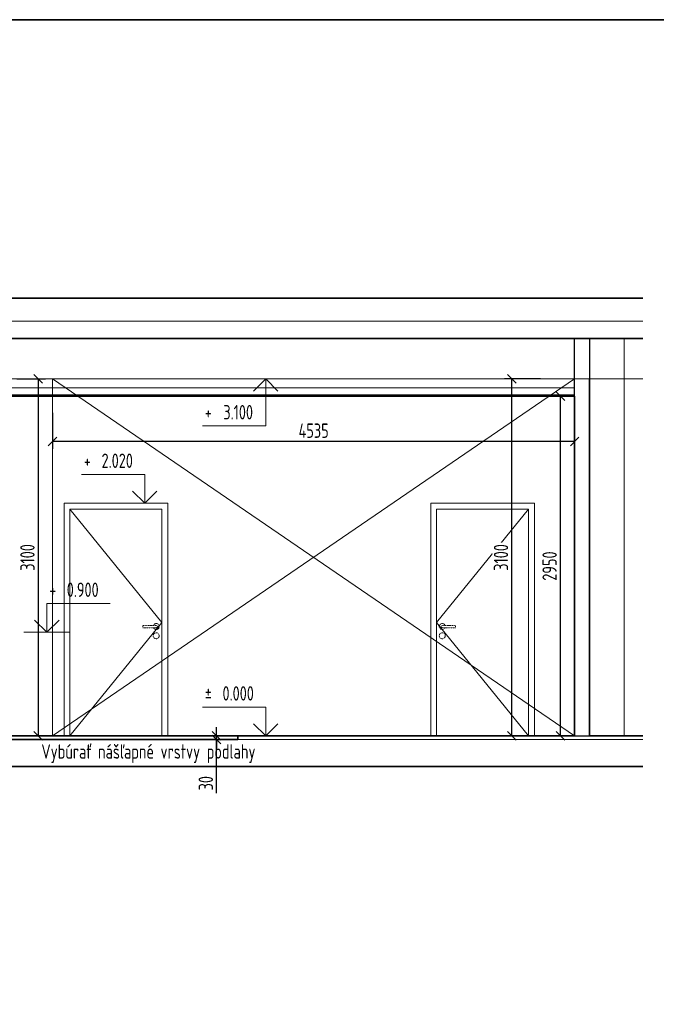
# Model space of a CAD drawing. Header units: inches. Extents: x -96941 to 10978768, y -673 to 1070890.
# Tile 9 of 256: x 12085 to 17616, y 54516 to 63065. Entities that reach past the tile are written whole.
import ezdxf
from ezdxf.enums import TextEntityAlignment as Align

# ---------------------------------------------------------------- set-up
doc = ezdxf.new("R2010")
doc.units = ezdxf.units.IN
doc.linetypes.add('2bodkociarka 1_8', pattern=[3.39, 1.8, -0.53, 0, -0.53, 0, -0.53])
doc.layers.get('Defpoints').update_dxf_attribs({"color": 6, "lineweight": 9})
for name, color, linetype, lineweight in [('!_A_01_TENKÁ', 8, 'Continuous', 13), ('!_A_02_HRUBÁ', 255, 'Continuous', 35), ('!_A_21_KÓTY', 3, 'Continuous', 9), ('!_A_22_PLAVÁK', 110, 'Continuous', 9), ('A-DOOR', 31, 'Continuous', 18), ('A-DOOR-FRAM', 31, 'Continuous', 25), ('A-FLOR', 192, 'Continuous', 13), ('A-WALL', 113, 'Continuous', 18)]:
    doc.layers.add(name, color=color, linetype=linetype, lineweight=lineweight)
doc.layers.add('!_A_51_BÚRACIE PRÁCE', color=40, linetype='Continuous', lineweight=13, true_color=0xffbf00)
doc.styles.add('Iso CP', font='isocp.shx', dxfattribs={"width": 0.8})
doc.dimstyles.new('1-50', dxfattribs={"dimscale": 50, "dimtxt": 2.5, "dimasz": 1.5, "dimexe": 1.25, "dimexo": 1, "dimtad": 1, "dimdec": 0, "dimrnd": 5, "dimdsep": 46, "dimtxsty": 'Iso CP', "dimblk1": 'OBLIQUE', "dimblk2": 'OBLIQUE', "dimsah": 1, "dimcen": 2.5, "dimclrt": 4, "dimadec": 0, "dimazin": 0, "dimtfac": 1, "dimtdec": 0, "dimtmove": 1, "dimatfit": 3, "dimldrblk": 'OBLIQUE', "dimfxl": 5, "dimfxlon": 1, "dimtfill": 1, "dimtolj": 1, "dimtzin": 0, "dimarcsym": 0})

# ---------------------------------------------------------------- blocks, each defined once
blk = doc.blocks.new('rámik')
at = {"layer": '!_A_02_HRUBÁ'}
blk.add_lwpolyline([(-36750, 21000), (0, 21000), (0, 0), (-36750, 0)], close=True, dxfattribs=at)
blk = doc.blocks.new('_Oblique')
at = {"color": 0, "linetype": 'ByBlock', "lineweight": -2}
blk.add_line((-0.5, -0.5), (0.5, 0.5), dxfattribs=at)
blk = doc.blocks.new('*D1217')
at = {"layer": '!_A_21_KÓTY', "color": 0, "lineweight": -2, "transparency": 16777216}
for p, q in [((13796.1, 56846.2), (13796.1, 56921.2)), ((13546.1, 56846.2), (13858.6, 56846.2)), ((13546.1, 56816.2), (13858.6, 56816.2)), ((13796.1, 56816.2), (13796.1, 56846.2)), ((13796.1, 56816.2), (13796.1, 56846.2)), ((13796.1, 56816.2), (13796.1, 56741.2)), ((13796.1, 56349.6), (13796.1, 56816.2))]:
    blk.add_line(p, q, dxfattribs=at)
at = {"layer": 'Defpoints', "color": 0, "transparency": 16777216}
for p in [(11911.5, 56846.2), (11911.5, 56816.2), (13796.1, 56846.2)]:
    blk.add_point(p, dxfattribs=at)
at = {"layer": '!_A_21_KÓTY', "color": 0, "lineweight": -2, "transparency": 16777216, "xscale": 75, "yscale": 75, "zscale": 75}
for p, rotation in [((13796.1, 56846.2), 270), ((13796.1, 56816.2), 90)]:
    blk.add_blockref('_Oblique', p, dxfattribs=dict(at, rotation=rotation))
at = {"layer": '!_A_21_KÓTY', "color": 4, "transparency": 16777216, "insert": (13702.3, 56435.9), "char_height": 125, "attachment_point": 5, "rotation": 90, "style": 'Iso CP', "bg_fill": 3, "box_fill_scale": 1.1, "bg_fill_color": 256, "bg_fill_true_color": 13158600, "bg_fill_transparency": 0}
blk.add_mtext('\\A1;30', dxfattribs=at)
blk = doc.blocks.new('*D1218')
at = {"layer": '!_A_21_KÓTY', "color": 0, "lineweight": -2, "transparency": 16777216}
for p, q in [((16610.3, 59946.2), (16297.8, 59946.2)), ((16360.3, 56846.2), (16360.3, 59946.2)), ((16110.3, 56846.2), (16422.8, 56846.2))]:
    blk.add_line(p, q, dxfattribs=at)
at = {"layer": 'Defpoints', "color": 0, "transparency": 16777216}
for p in [(16360.3, 59946.2), (16906.5, 59946.2), (11911.5, 56846.2)]:
    blk.add_point(p, dxfattribs=at)
at = {"layer": '!_A_21_KÓTY', "color": 0, "lineweight": -2, "transparency": 16777216, "xscale": 75, "yscale": 75, "zscale": 75}
for p, rotation in [((16360.3, 59946.2), 90), ((16360.3, 56846.2), 270)]:
    blk.add_blockref('_Oblique', p, dxfattribs=dict(at, rotation=rotation))
at = {"layer": '!_A_21_KÓTY', "color": 4, "transparency": 16777216, "insert": (16266.5, 58396.2), "char_height": 125, "attachment_point": 5, "rotation": 90, "style": 'Iso CP', "bg_fill": 3, "box_fill_scale": 1.1, "bg_fill_color": 256, "bg_fill_true_color": 13158600, "bg_fill_transparency": 0}
blk.add_mtext('\\A1;3100', dxfattribs=at)
blk = doc.blocks.new('*D1219')
at = {"layer": '!_A_21_KÓTY', "color": 0, "lineweight": -2, "transparency": 16777216}
for p, q in [((16856.5, 59796.2), (16720, 59796.2)), ((16782.5, 56846.2), (16782.5, 59796.2)), ((16856.5, 56846.2), (16720, 56846.2))]:
    blk.add_line(p, q, dxfattribs=at)
at = {"layer": 'Defpoints', "color": 0, "transparency": 16777216}
for p in [(16782.5, 59796.2), (16906.5, 59796.2), (16906.5, 56846.2)]:
    blk.add_point(p, dxfattribs=at)
at = {"layer": '!_A_21_KÓTY', "color": 0, "lineweight": -2, "transparency": 16777216, "xscale": 75, "yscale": 75, "zscale": 75}
for p, rotation in [((16782.5, 59796.2), 90), ((16782.5, 56846.2), 270)]:
    blk.add_blockref('_Oblique', p, dxfattribs=dict(at, rotation=rotation))
at = {"layer": '!_A_21_KÓTY', "color": 4, "transparency": 16777216, "insert": (16688.8, 58321.2), "char_height": 125, "attachment_point": 5, "rotation": 90, "style": 'Iso CP', "bg_fill": 3, "box_fill_scale": 1.1, "bg_fill_color": 256, "bg_fill_true_color": 13158600, "bg_fill_transparency": 0}
blk.add_mtext('\\A1;2950', dxfattribs=at)
blk = doc.blocks.new('*D1220')
at = {"layer": '!_A_21_KÓTY', "color": 0, "lineweight": -2, "transparency": 16777216}
for p, q in [((12371.5, 59652.8), (12371.5, 59340.3)), ((16906.5, 59652.8), (16906.5, 59340.3)), ((16906.5, 59402.8), (12371.5, 59402.8))]:
    blk.add_line(p, q, dxfattribs=at)
at = {"layer": 'Defpoints', "color": 0, "transparency": 16777216}
for p in [(12371.5, 59946.2), (16906.5, 59946.2), (12371.5, 59402.8)]:
    blk.add_point(p, dxfattribs=at)
at = {"layer": '!_A_21_KÓTY', "color": 0, "lineweight": -2, "transparency": 16777216, "xscale": 75, "yscale": 75, "zscale": 75, "rotation": 180}
blk.add_blockref('_Oblique', (12371.5, 59402.8), dxfattribs=at)
at = {"layer": '!_A_21_KÓTY', "color": 0, "lineweight": -2, "transparency": 16777216, "xscale": 75, "yscale": 75, "zscale": 75}
blk.add_blockref('_Oblique', (16906.5, 59402.8), dxfattribs=at)
at = {"layer": '!_A_21_KÓTY', "color": 4, "transparency": 16777216, "insert": (14639, 59496.6), "char_height": 125, "attachment_point": 5, "style": 'Iso CP', "bg_fill": 3, "box_fill_scale": 1.1, "bg_fill_color": 256, "bg_fill_true_color": 13158600, "bg_fill_transparency": 0}
blk.add_mtext('\\A1;4535', dxfattribs=at)
blk = doc.blocks.new('*D1221')
at = {"layer": '!_A_21_KÓTY', "color": 0, "lineweight": -2, "transparency": 16777216}
for p, q in [((12061.5, 59946.2), (12309, 59946.2)), ((12246.5, 59946.2), (12246.5, 56846.2)), ((12061.5, 56846.2), (12309, 56846.2))]:
    blk.add_line(p, q, dxfattribs=at)
at = {"layer": 'Defpoints', "color": 0, "transparency": 16777216}
for p in [(12011.5, 59946.2), (12011.5, 56846.2), (12246.5, 56846.2)]:
    blk.add_point(p, dxfattribs=at)
at = {"layer": '!_A_21_KÓTY', "color": 0, "lineweight": -2, "transparency": 16777216, "xscale": 75, "yscale": 75, "zscale": 75}
for p, rotation in [((12246.5, 59946.2), 90), ((12246.5, 56846.2), 270)]:
    blk.add_blockref('_Oblique', p, dxfattribs=dict(at, rotation=rotation))
at = {"layer": '!_A_21_KÓTY', "color": 4, "transparency": 16777216, "insert": (12152.7, 58396.2), "char_height": 125, "attachment_point": 5, "rotation": 90, "style": 'Iso CP', "bg_fill": 3, "box_fill_scale": 1.1, "bg_fill_color": 256, "bg_fill_true_color": 13158600, "bg_fill_transparency": 0}
blk.add_mtext('\\A1;3100', dxfattribs=at)
blk = doc.blocks.new('*U1506')
at = {"linetype": 'Continuous'}
for p, q in [((500.7, 250), (-49.3, 250)), ((500.7, 0), (500.7, 250)), ((500.7, 0), (394.6, 106.1)), ((500.7, 0), (606.8, 106.1)), ((300.7, 0), (700.7, 0))]:
    blk.add_line(p, q, dxfattribs=at)
at = {"color": 4, "linetype": 'Continuous', "style": 'Iso CP', "width": 0.8}
blk.add_text('%%P', height=125, dxfattribs=at).set_placement((2, 369.4), align=Align.MIDDLE_CENTER)
at = {"color": 4, "linetype": 'Continuous', "style": 'Iso CP', "width": 0.8, "flags": 8}
blk.add_attdef('VYSKKOT', text='', height=125, dxfattribs=at).set_placement((261.9, 369.4), align=Align.MIDDLE_CENTER)
blk = doc.blocks.new('*U1709')
at = {"linetype": 'Continuous'}
for p, q in [((-550, 2270), (-1100, 2270)), ((-550, 2020), (-550, 2270)), ((-550, 2020), (-656.1, 2126.1)), ((-550, 2020), (-443.9, 2126.1)), ((-750, 2020), (-350, 2020))]:
    blk.add_line(p, q, dxfattribs=at)
at = {"color": 4, "linetype": 'Continuous', "style": 'Iso CP', "width": 0.8}
blk.add_text('+', height=125, dxfattribs=at).set_placement((-1048.7, 2389.4), align=Align.MIDDLE_CENTER)
at = {"color": 4, "linetype": 'Continuous', "style": 'Iso CP', "width": 0.8, "flags": 8}
blk.add_attdef('VYSKKOT', text='', height=125, dxfattribs=at).set_placement((-788.8, 2389.4), align=Align.MIDDLE_CENTER)
blk = doc.blocks.new('*U1711')
at = {"linetype": 'Continuous'}
for p, q in [((-850, 1150), (-1400, 1150)), ((-1400, 900), (-1400, 1150)), ((-1400, 900), (-1506.1, 1006.1)), ((-1400, 900), (-1293.9, 1006.1)), ((-1600, 900), (-1200, 900))]:
    blk.add_line(p, q, dxfattribs=at)
at = {"color": 4, "linetype": 'Continuous', "style": 'Iso CP', "width": 0.8}
blk.add_text('+', height=125, dxfattribs=at).set_placement((-1348.7, 1269.4), align=Align.MIDDLE_CENTER)
at = {"color": 4, "linetype": 'Continuous', "style": 'Iso CP', "width": 0.8, "flags": 8}
blk.add_attdef('VYSKKOT', text='', height=125, dxfattribs=at).set_placement((-1088.8, 1269.4), align=Align.MIDDLE_CENTER)
blk = doc.blocks.new('*U1713')
at = {"linetype": 'Continuous'}
for p, q in [((300.7, 3100), (700.7, 3100)), ((500.7, 3100), (394.6, 2993.9)), ((500.7, 3100), (606.8, 2993.9)), ((500.7, 3100), (500.7, 2691.5)), ((500.7, 2691.5), (-49.3, 2691.5))]:
    blk.add_line(p, q, dxfattribs=at)
at = {"color": 4, "linetype": 'Continuous', "style": 'Iso CP', "width": 0.8}
blk.add_text('+', height=125, dxfattribs=at).set_placement((2, 2810.9), align=Align.MIDDLE_CENTER)
at = {"color": 4, "linetype": 'Continuous', "style": 'Iso CP', "width": 0.8, "flags": 8}
blk.add_attdef('VYSKKOT', text='', height=125, dxfattribs=at).set_placement((261.9, 2810.9), align=Align.MIDDLE_CENTER)

msp = doc.modelspace()

# ---------------------------------------------------------------- linework, layer by layer
at = {"layer": '!_A_01_TENKÁ'}
for p, q in [((10421.471, 60446.175), (17498.162, 60446.175)), ((17336.471, 56846.175), (17336.471, 60296.175)), ((12371.471, 56846.175), (12371.471, 59946.175)), ((17498.162, 56816.175), (11601.471, 56816.175)), ((12011.471, 56581.175), (17498.162, 56581.175))]:
    msp.add_line(p, q, dxfattribs=at)
at = {"layer": '!_A_01_TENKÁ', "color": 40, "true_color": 0xffbf00}
for p, q in [((15656.471, 56846.175), (15656.471, 58866.175)), ((15656.471, 58866.175), (16556.471, 58866.175)), ((16556.471, 58866.175), (16556.471, 56846.175))]:
    msp.add_line(p, q, dxfattribs=at)
at = {"layer": '!_A_01_TENKÁ', "color": 40, "linetype": 'Continuous', "lineweight": 18, "true_color": 0xffbf00}
for p, q in [((15656.471, 56846.175), (15656.471, 58866.175)), ((16556.471, 58866.175), (15656.471, 58866.175)), ((16506.471, 58816.175), (15706.471, 57831.175)), ((16506.471, 58816.175), (15706.471, 57831.175)), ((15706.471, 58816.175), (15706.471, 56846.175)), ((15706.471, 58816.175), (16506.471, 58816.175)), ((16506.471, 58816.175), (15706.471, 58816.175)), ((15706.471, 58816.175), (15706.471, 56846.175)), ((16506.471, 58816.175), (16506.471, 56846.175)), ((16506.471, 56846.175), (16506.471, 58816.175)), ((16556.471, 56846.175), (16556.471, 58866.175)), ((16506.471, 56846.175), (15706.471, 57831.175)), ((15706.471, 57831.175), (16506.471, 56846.175))]:
    msp.add_line(p, q, dxfattribs=at)
at = {"layer": '!_A_01_TENKÁ', "color": 40, "linetype": '2bodkociarka 1_8', "lineweight": 18, "true_color": 0xffbf00}
for p, q in [((15756.471, 57806.175), (15871.471, 57806.175)), ((15871.471, 57806.175), (15871.471, 57786.175)), ((15871.471, 57786.175), (15756.471, 57786.175))]:
    msp.add_line(p, q, dxfattribs=at)
at = {"layer": '!_A_01_TENKÁ'}
for points in [[(12011.471, 59946.175), (17498.162, 59946.175)], [(16906.471, 59868.175), (12011.471, 59868.175)], [(16906.471, 59808.175), (12011.471, 59808.175)]]:
    msp.add_lwpolyline(points, dxfattribs=at)
at = {"layer": '!_A_01_TENKÁ', "color": 40, "linetype": '2bodkociarka 1_8', "lineweight": 18, "true_color": 0xffbf00}
msp.add_circle((15756.471, 57716.175), 26, dxfattribs=at)
for radius, start, end in [(26, 22.6198649, 337.3801351), (10, 90, 270)]:
    msp.add_arc((15756.471, 57796.175), radius, start, end, dxfattribs=at)
at = {"layer": '!_A_02_HRUBÁ'}
msp.add_line((17498.162, 60646.175), (10421.471, 60646.175), dxfattribs=at)
for points in [[(12011.471, 60296.175), (17498.162, 60296.175)], [(13981.471, 56846.175), (16906.471, 56846.175)], [(17036.471, 56846.175), (17498.162, 56846.175)], [(12011.471, 56581.175), (17498.162, 56581.175)]]:
    msp.add_lwpolyline(points, dxfattribs=at)
at = {"layer": '!_A_02_HRUBÁ', "lineweight": 35}
for points in [[(17036.471, 56846.175), (17036.471, 59946.175)], [(16906.471, 59796.175), (12011.471, 59796.175)], [(16906.471, 59796.175), (16906.471, 56846.175)]]:
    msp.add_lwpolyline(points, dxfattribs=at)
at = {"layer": '!_A_51_BÚRACIE PRÁCE'}
for points in [[(12371.471, 59946.175), (16906.471, 56846.175)], [(12371.471, 56846.175), (16906.471, 59946.175)]]:
    msp.add_lwpolyline(points, dxfattribs=at)
at = {"layer": '!_A_51_BÚRACIE PRÁCE', "lineweight": 35}
msp.add_lwpolyline([(11911.471, 56846.175), (11911.471, 56816.175), (13981.471, 56816.175), (13981.471, 56846.175), (11911.471, 56846.175)], dxfattribs=at)
at = {"layer": 'A-FLOR', "color": 7, "lineweight": 25}
msp.add_line((11621.471, 56846.175), (17498.162, 56846.175), dxfattribs=at)
at = {"layer": 'A-WALL', "color": 7, "lineweight": 25}
for p, q in [((16906.471, 56846.175), (16906.471, 60296.175)), ((17036.471, 60296.175), (17036.471, 56846.175))]:
    msp.add_line(p, q, dxfattribs=at)
at = {"layer": 'A-WALL', "color": 40, "true_color": 0xffbf00}
for p, q in [((12471.471, 56846.175), (12471.471, 58866.175)), ((12471.471, 58866.175), (13371.471, 58866.175)), ((13371.471, 58866.175), (13371.471, 56846.175))]:
    msp.add_line(p, q, dxfattribs=at)

# ---------------------------------------------------------------- block references
at = {"layer": '!_A_01_TENKÁ'}
msp.add_blockref('rámik', (40530.377, 42064.999), dxfattribs=at)

# ---------------------------------------------------------------- next in the draw order: dimensions: what is measured, and where the dimension line sits
at = {"layer": '!_A_21_KÓTY'}
dim = msp.add_linear_dim(base=(13796.091, 56846.175), p1=(11911.471, 56816.175), p2=(11911.471, 56846.175), angle=90, dimstyle='1-50', dxfattribs=at)
dim.commit()
dim.dimension.update_dxf_attribs({"geometry": '*D1217', "text_midpoint": (13796.091, 56435.867), "dimtype": 160})

# ---------------------------------------------------------------- next in the draw order: dimensions: what is measured, and where the dimension line sits
dim = msp.add_linear_dim(base=(16360.25, 59946.175), p1=(11911.471, 56846.175), p2=(16906.471, 59946.175), angle=90, dimstyle='1-50', dxfattribs=at)
dim.commit()
dim.dimension.update_dxf_attribs({"geometry": '*D1218', "text_midpoint": (16266.5, 58396.175)})

# ---------------------------------------------------------------- next in the draw order: linework, layer by layer
at = {"layer": 'A-DOOR', "color": 40, "linetype": 'Continuous', "lineweight": 18, "true_color": 0xffbf00}
for p, q in [((12521.471, 58816.175), (13321.471, 57831.175)), ((12521.471, 58816.175), (13321.471, 57831.175)), ((12521.471, 58816.175), (12521.471, 56846.175)), ((13321.471, 58816.175), (12521.471, 58816.175)), ((13321.471, 56846.175), (13321.471, 58816.175)), ((12521.471, 56846.175), (13321.471, 57831.175)), ((13321.471, 57831.175), (12521.471, 56846.175))]:
    msp.add_line(p, q, dxfattribs=at)
at = {"layer": 'A-DOOR', "color": 40, "linetype": '2bodkociarka 1_8', "lineweight": 18, "true_color": 0xffbf00}
for p, q in [((13156.471, 57806.175), (13156.471, 57786.175)), ((13271.471, 57806.175), (13156.471, 57806.175)), ((13156.471, 57786.175), (13271.471, 57786.175))]:
    msp.add_line(p, q, dxfattribs=at)
msp.add_circle((13271.471, 57716.175), 26, dxfattribs=at)
for radius, start, end in [(26, 202.6198649, 157.3801351), (10, 270, 90)]:
    msp.add_arc((13271.471, 57796.175), radius, start, end, dxfattribs=at)
at = {"layer": 'A-DOOR-FRAM', "color": 40, "linetype": 'Continuous', "lineweight": 18, "true_color": 0xffbf00}
for p, q in [((13371.471, 58866.175), (12471.471, 58866.175)), ((12471.471, 58866.175), (12471.471, 56846.175)), ((12521.471, 56846.175), (12521.471, 58816.175)), ((12521.471, 58816.175), (13321.471, 58816.175)), ((13321.471, 56846.175), (13321.471, 58816.175)), ((13371.471, 58866.175), (13371.471, 56846.175))]:
    msp.add_line(p, q, dxfattribs=at)

# ---------------------------------------------------------------- next in the draw order: block references
at = {"layer": '!_A_22_PLAVÁK'}
msp.add_blockref('*U1506', (13721.471, 56846.175), dxfattribs=at).add_auto_attribs({'VYSKKOT': '0.000'})

# ---------------------------------------------------------------- next in the draw order: dimensions: what is measured, and where the dimension line sits
at = {"layer": '!_A_21_KÓTY'}
dim = msp.add_linear_dim(base=(16782.52, 59796.175), p1=(16906.471, 56846.175), p2=(16906.471, 59796.175), angle=90, dimstyle='1-50', dxfattribs=at)
dim.commit()
dim.dimension.update_dxf_attribs({"geometry": '*D1219', "text_midpoint": (16688.758, 58321.175)})

# ---------------------------------------------------------------- next in the draw order: dimensions: what is measured, and where the dimension line sits
dim = msp.add_linear_dim(base=(12371.471, 59402.808), p1=(16906.471, 59946.175), p2=(12371.471, 59946.175), dimstyle='1-50', dxfattribs=at)
dim.commit()
dim.dimension.update_dxf_attribs({"geometry": '*D1220', "text_midpoint": (14638.971, 59496.558)})

# ---------------------------------------------------------------- next in the draw order: block references
at = {"layer": '!_A_22_PLAVÁK'}
for name, values in [('*U1713', {'VYSKKOT': '3.100'}), ('*U1709', {'VYSKKOT': '2.020'})]:
    msp.add_blockref(name, (13721.471, 56846.175), dxfattribs=at).add_auto_attribs(values)

# ---------------------------------------------------------------- next in the draw order: dimensions: what is measured, and where the dimension line sits
at = {"layer": '!_A_21_KÓTY'}
dim = msp.add_linear_dim(base=(12246.457, 56846.175), p1=(12011.471, 59946.175), p2=(12011.471, 56846.175), angle=90, dimstyle='1-50', dxfattribs=at)
dim.commit()
dim.dimension.update_dxf_attribs({"geometry": '*D1221', "text_midpoint": (12152.707, 58396.175)})

# ---------------------------------------------------------------- next in the draw order: block references
at = {"layer": '!_A_22_PLAVÁK'}
msp.add_blockref('*U1711', (13721.471, 56846.175), dxfattribs=at).add_auto_attribs({'VYSKKOT': '0.900'})

# ---------------------------------------------------------------- next in the draw order: texts
at = {"layer": '!_A_51_BÚRACIE PRÁCE', "insert": (12273.716, 56774.064), "char_height": 125, "attachment_point": 1, "style": 'Iso CP'}
msp.add_mtext_dynamic_manual_height_columns('Vybúrať nášľapné vrstvy podlahy', width=2069.94441, gutter_width=1, heights=[0], dxfattribs=at)

doc.saveas('drawing.dxf')
